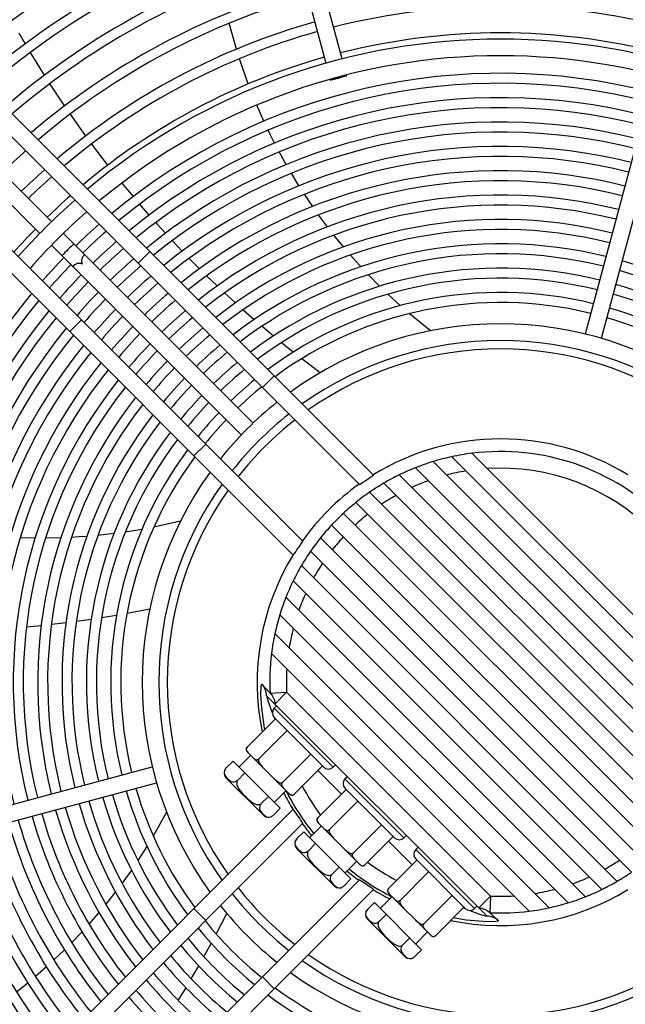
# Model space of a CAD drawing. Header units: centimetres. Extents: x -92429 to 178773, y 2337 to 428125.
# Tile 14 of 138: x 162354 to 162371, y 8918 to 8945. Entities that reach past the tile are written whole.
import ezdxf

# ---------------------------------------------------------------- set-up
doc = ezdxf.new("R2010")
doc.units = ezdxf.units.CM
doc.header["$LTSCALE"] = 50
doc.layers.add('WL_urządzenia', color=1, linetype='Continuous')

msp = doc.modelspace()

# ---------------------------------------------------------------- linework, layer by layer
at = {"layer": 'WL_urządzenia', "color": 1, "linetype": 'Continuous'}
for p, q in [((162359.009, 8958.767, 2170), (162362.896, 8944.261, 2170)), ((162363.344, 8944.381, 2170), (162359.457, 8958.887, 2170)), ((162340.187, 8956.833, 2170), (162364.216, 8932.804, 2170)), ((162363.825, 8932.539, 2170), (162339.859, 8956.505, 2170)), ((162338.286, 8954.932, 2170), (162362.252, 8930.966, 2170)), ((162361.987, 8930.576, 2170), (162337.959, 8954.604, 2170)), ((162355.264, 8939.855, 2170), (162344.645, 8950.474, 2170)), ((162344.317, 8950.146, 2170), (162354.937, 8939.527, 2170)), ((162360.283, 8945.078, 2170), (162360.206, 8945.372, 2170)), ((162354.355, 8945.102, 2170), (162354.53, 8944.799, 2170)), ((162360.407, 8944.653, 2170), (162360.283, 8945.078, 2170)), ((162354.672, 8944.558, 2170), (162355.062, 8943.925, 2170)), ((162360.581, 8944.117, 2170), (162360.49, 8944.387, 2170)), ((162360.736, 8943.686, 2170), (162360.581, 8944.117, 2170)), ((162363.016, 8943.813, 2170), (162363.023, 8943.79, 2170)), ((162363.47, 8943.91, 2170), (162363.464, 8943.933, 2170)), ((162372.037, 8943.933, 2170), (162370.106, 8936.726, 2170)), ((162372.484, 8943.813, 2170), (162370.553, 8936.606, 2170)), ((162355.212, 8943.689, 2170), (162355.217, 8943.682, 2170)), ((162355.217, 8943.682, 2170), (162355.622, 8943.07, 2170)), ((162361.17, 8942.651, 2170), (162360.973, 8943.097, 2170)), ((162355.779, 8942.841, 2170), (162356.149, 8942.318, 2170)), ((162361.347, 8942.279, 2170), (162361.289, 8942.399, 2170)), ((162356.149, 8942.318, 2170), (162356.209, 8942.237, 2170)), ((162361.468, 8942.041, 2170), (162361.347, 8942.279, 2170)), ((162356.373, 8942.013, 2170), (162356.822, 8941.423, 2170)), ((162361.792, 8941.442, 2170), (162361.598, 8941.793, 2170)), ((162362.145, 8940.854, 2170), (162361.934, 8941.199, 2170)), ((162357.219, 8940.926, 2170), (162357.53, 8940.55, 2170)), ((162362.406, 8940.454, 2170), (162362.298, 8940.616, 2170)), ((162362.527, 8940.277, 2170), (162362.406, 8940.454, 2170)), ((162357.711, 8940.338, 2170), (162357.973, 8940.036, 2170)), ((162362.938, 8939.71, 2170), (162362.692, 8940.043, 2170)), ((162358.159, 8939.827, 2170), (162358.201, 8939.779, 2170)), ((162358.201, 8939.779, 2170), (162358.428, 8939.53, 2170)), ((162355.592, 8939.527, 2170), (162360.868, 8934.251, 2170)), ((162358.619, 8939.325, 2170), (162358.896, 8939.033, 2170)), ((162363.383, 8939.152, 2170), (162363.117, 8939.48, 2170)), ((162355.264, 8939.199, 2170), (162360.541, 8933.923, 2170)), ((162357.668, 8938.697, 2170), (162357.996, 8939.024, 2170)), ((162359.092, 8938.832, 2170), (162359.307, 8938.614, 2170)), ((162363.716, 8938.766, 2170), (162363.576, 8938.925, 2170)), ((162359.307, 8938.614, 2170), (162359.376, 8938.545, 2170)), ((162363.864, 8938.602, 2170), (162363.716, 8938.766, 2170)), ((162359.577, 8938.348, 2170), (162359.87, 8938.066, 2170)), ((162364.388, 8938.058, 2170), (162364.074, 8938.378, 2170)), ((162360.076, 8937.872, 2170), (162360.377, 8937.595, 2170)), ((162364.961, 8937.518, 2170), (162364.616, 8937.836, 2170)), ((162360.59, 8937.404, 2170), (162360.899, 8937.131, 2170)), ((162365.801, 8936.816, 2170), (162365.214, 8937.295, 2170)), ((162355.767, 8936.796, 2170), (162356.095, 8937.123, 2170)), ((162361.118, 8936.944, 2170), (162361.437, 8936.676, 2170)), ((162361.663, 8936.491, 2170), (162361.708, 8936.454, 2170)), ((162361.708, 8936.454, 2170), (162361.992, 8936.227, 2170)), ((162362.226, 8936.044, 2170), (162362.738, 8935.656, 2170)), ((162361.126, 8935.239, 2170), (162361.454, 8935.566, 2170)), ((162359.225, 8933.338, 2170), (162359.553, 8933.665, 2170)), ((162366.393, 8933.315, 2170), (162374.024, 8925.683, 2170)), ((162374.12, 8926.243, 2170), (162366.953, 8933.41, 2170)), ((162373.889, 8925.163, 2170), (162365.873, 8933.179, 2170)), ((162373.518, 8924.223, 2170), (162364.933, 8932.808, 2170)), ((162365.388, 8933.009, 2170), (162373.719, 8924.678, 2170)), ((162364.506, 8932.579, 2170), (162373.289, 8923.797, 2170)), ((162373.034, 8923.396, 2170), (162364.106, 8932.324, 2170)), ((162363.73, 8932.045, 2170), (162372.754, 8923.02, 2170)), ((162363.296, 8931.663, 2170), (162363.129, 8931.495, 2170)), ((162372.45, 8922.669, 2170), (162363.378, 8931.741, 2170)), ((162358.848, 8931.523, 2170), (162358.108, 8931.356, 2170)), ((162363.051, 8931.413, 2170), (162372.122, 8922.341, 2170)), ((162356.998, 8931.174, 2170), (162356.553, 8931.124, 2170)), ((162357.778, 8931.293, 2170), (162357.314, 8931.217, 2170)), ((162354.805, 8931.049, 2170), (162354.39, 8931.059, 2170)), ((162355.518, 8931.056, 2170), (162355.096, 8931.048, 2170)), ((162356.027, 8931.081, 2170), (162355.815, 8931.068, 2170)), ((162356.248, 8931.096, 2170), (162356.027, 8931.081, 2170)), ((162371.771, 8922.037, 2170), (162362.747, 8931.061, 2170)), ((162362.467, 8930.686, 2170), (162371.395, 8921.757, 2170)), ((162370.995, 8921.502, 2170), (162362.212, 8930.285, 2170)), ((162361.983, 8929.859, 2170), (162370.568, 8921.274, 2170)), ((162370.113, 8921.073, 2170), (162361.782, 8929.404, 2170)), ((162356.712, 8928.849, 2170), (162357.071, 8928.908, 2170)), ((162357.363, 8928.96, 2170), (162357.994, 8929.081, 2170)), ((162361.612, 8928.918, 2170), (162369.628, 8920.903, 2170)), ((162355.258, 8928.653, 2170), (162355.667, 8928.701, 2170)), ((162355.953, 8928.738, 2170), (162356.366, 8928.796, 2170)), ((162356.654, 8928.84, 2170), (162356.712, 8928.849, 2170)), ((162354.567, 8928.585, 2170), (162354.974, 8928.623, 2170)), ((162369.108, 8920.767, 2170), (162361.477, 8928.398, 2170)), ((162361.381, 8927.838, 2170), (162368.548, 8920.672, 2170)), ((162361.102, 8926.983, 2170), (162361.108, 8926.99, 2170)), ((162361.108, 8926.99, 2170), (162361.34, 8926.74, 2170)), ((162361.088, 8926.712, 2170), (162361.093, 8926.92, 2170)), ((162361.093, 8926.92, 2170), (162361.102, 8926.983, 2170)), ((162361.34, 8926.74, 2170), (162361.802, 8926.762, 2170)), ((162361.474, 8926.434, 2170), (162361.802, 8926.762, 2170)), ((162361.802, 8926.762, 2170), (162367.472, 8921.093, 2170)), ((162361.109, 8926.317, 2170), (162361.088, 8926.712, 2170)), ((162361.243, 8926.666, 2170), (162361.24, 8926.663, 2170)), ((162361.24, 8926.663, 2170), (162361.248, 8926.621, 2170)), ((162367.375, 8920.534, 2170), (162361.243, 8926.666, 2170)), ((162361.248, 8926.621, 2170), (162361.293, 8926.477, 2170)), ((162361.293, 8926.477, 2170), (162361.398, 8926.197, 2170)), ((162361.186, 8925.766, 2170), (162361.109, 8926.317, 2170)), ((162361.398, 8926.197, 2170), (162361.404, 8926.183, 2170)), ((162361.458, 8926.32, 2170), (162361.523, 8926.385, 2170)), ((162363.096, 8924.681, 2170), (162361.458, 8926.32, 2170)), ((162361.491, 8926.025, 2170), (162360.704, 8925.238, 2170)), ((162361.457, 8926.059, 2170), (162361.478, 8926.012, 2170)), ((162362.834, 8924.681, 2170), (162361.458, 8926.058, 2170)), ((162361.818, 8925.697, 2170), (162361.032, 8924.911, 2170)), ((162361.194, 8925.728, 2170), (162361.186, 8925.766, 2170)), ((162360.68, 8925.195, 2170), (162360.678, 8925.184, 2170)), ((162360.678, 8925.184, 2170), (162360.678, 8925.169, 2170)), ((162360.678, 8925.169, 2170), (162360.68, 8925.155, 2170)), ((162360.683, 8925.206, 2170), (162360.68, 8925.195, 2170)), ((162360.68, 8925.155, 2170), (162360.689, 8925.132, 2170)), ((162360.687, 8925.215, 2170), (162360.683, 8925.206, 2170)), ((162360.692, 8925.224, 2170), (162360.687, 8925.215, 2170)), ((162360.689, 8925.132, 2170), (162360.702, 8925.112, 2170)), ((162360.698, 8925.231, 2170), (162360.692, 8925.224, 2170)), ((162360.704, 8925.238, 2170), (162360.698, 8925.231, 2170)), ((162360.702, 8925.112, 2170), (162360.722, 8925.089, 2170)), ((162360.704, 8925.107, 2170), (162361.884, 8923.927, 2170)), ((162360.311, 8924.845, 2170), (162360.114, 8924.648, 2170)), ((162361.622, 8923.534, 2170), (162360.311, 8924.845, 2170)), ((162360.475, 8924.681, 2170), (162360.802, 8925.009, 2170)), ((162360.883, 8924.929, 2170), (162360.905, 8924.909, 2170)), ((162360.905, 8924.909, 2170), (162360.925, 8924.896, 2170)), ((162360.925, 8924.896, 2170), (162360.948, 8924.887, 2170)), ((162360.948, 8924.887, 2170), (162360.962, 8924.885, 2170)), ((162360.962, 8924.885, 2170), (162360.977, 8924.885, 2170)), ((162360.977, 8924.885, 2170), (162360.988, 8924.886, 2170)), ((162360.988, 8924.886, 2170), (162361, 8924.89, 2170)), ((162361, 8924.89, 2170), (162361.009, 8924.894, 2170)), ((162361.009, 8924.894, 2170), (162361.018, 8924.899, 2170)), ((162361.018, 8924.884, 2170), (162361.017, 8924.873, 2170)), ((162361.017, 8924.873, 2170), (162361.017, 8924.857, 2170)), ((162361.017, 8924.857, 2170), (162361.02, 8924.842, 2170)), ((162361.018, 8924.899, 2170), (162361.025, 8924.904, 2170)), ((162361.021, 8924.895, 2170), (162361.018, 8924.884, 2170)), ((162361.02, 8924.842, 2170), (162361.028, 8924.819, 2170)), ((162361.026, 8924.903, 2170), (162361.021, 8924.895, 2170)), ((162361.025, 8924.904, 2170), (162361.032, 8924.911, 2170)), ((162361.032, 8924.911, 2170), (162361.026, 8924.903, 2170)), ((162361.028, 8924.819, 2170), (162361.038, 8924.797, 2170)), ((162362.474, 8925.042, 2170), (162361.687, 8924.255, 2170)), ((162350.858, 8922.755, 2170), (162358.065, 8924.686, 2170)), ((162360.069, 8924.573, 2170), (162360.063, 8924.542, 2170)), ((162360.063, 8924.542, 2170), (162360.064, 8924.514, 2170)), ((162360.077, 8924.594, 2170), (162360.069, 8924.573, 2170)), ((162360.088, 8924.616, 2170), (162360.077, 8924.594, 2170)), ((162360.1, 8924.632, 2170), (162360.088, 8924.616, 2170)), ((162360.114, 8924.648, 2170), (162360.1, 8924.632, 2170)), ((162361.038, 8924.797, 2170), (162361.063, 8924.758, 2170)), ((162361.063, 8924.758, 2170), (162361.092, 8924.722, 2170)), ((162361.092, 8924.722, 2170), (162361.133, 8924.678, 2170)), ((162362.802, 8924.714, 2170), (162362.015, 8923.927, 2170)), ((162363.326, 8923.927, 2170), (162362.67, 8924.583, 2170)), ((162363.096, 8924.681, 2170), (162363.162, 8924.747, 2170)), ((162360.064, 8924.514, 2170), (162360.076, 8924.469, 2170)), ((162360.076, 8924.469, 2170), (162360.098, 8924.428, 2170)), ((162360.098, 8924.428, 2170), (162360.125, 8924.392, 2170)), ((162361.163, 8923.337, 2170), (162360.114, 8924.386, 2170)), ((162360.125, 8924.392, 2170), (162360.154, 8924.361, 2170)), ((162360.154, 8924.361, 2170), (162360.186, 8924.332, 2170)), ((162360.186, 8924.332, 2170), (162360.222, 8924.304, 2170)), ((162360.222, 8924.304, 2170), (162360.262, 8924.283, 2170)), ((162360.262, 8924.283, 2170), (162360.308, 8924.271, 2170)), ((162360.308, 8924.271, 2170), (162360.335, 8924.27, 2170)), ((162360.335, 8924.27, 2170), (162360.366, 8924.276, 2170)), ((162360.366, 8924.276, 2170), (162360.387, 8924.283, 2170)), ((162360.387, 8924.283, 2170), (162360.409, 8924.295, 2170)), ((162360.409, 8924.295, 2170), (162360.426, 8924.306, 2170)), ((162360.413, 8924.258, 2170), (162360.412, 8924.23, 2170)), ((162360.419, 8924.285, 2170), (162360.413, 8924.258, 2170)), ((162360.428, 8924.304, 2170), (162360.419, 8924.285, 2170)), ((162360.426, 8924.306, 2170), (162360.442, 8924.321, 2170)), ((162360.442, 8924.321, 2170), (162360.428, 8924.304, 2170)), ((162360.638, 8924.517, 2170), (162360.442, 8924.321, 2170)), ((162361.454, 8924.357, 2170), (162361.499, 8924.315, 2170)), ((162361.499, 8924.315, 2170), (162361.535, 8924.286, 2170)), ((162361.535, 8924.286, 2170), (162361.573, 8924.262, 2170)), ((162361.573, 8924.262, 2170), (162361.595, 8924.251, 2170)), ((162361.595, 8924.251, 2170), (162361.619, 8924.243, 2170)), ((162361.68, 8924.249, 2170), (162361.687, 8924.255, 2170)), ((162361.687, 8924.255, 2170), (162361.681, 8924.248, 2170)), ((162363.424, 8924.353, 2170), (162363.49, 8924.419, 2170)), ((162365.063, 8922.715, 2170), (162363.424, 8924.353, 2170)), ((162350.978, 8922.307, 2170), (162358.185, 8924.238, 2170)), ((162360.412, 8924.23, 2170), (162360.419, 8924.186, 2170)), ((162360.419, 8924.186, 2170), (162360.434, 8924.144, 2170)), ((162360.434, 8924.144, 2170), (162360.475, 8924.07, 2170)), ((162360.475, 8924.07, 2170), (162360.527, 8923.998, 2170)), ((162360.527, 8923.998, 2170), (162360.586, 8923.931, 2170)), ((162361.458, 8923.698, 2170), (162361.786, 8924.026, 2170)), ((162361.619, 8924.243, 2170), (162361.634, 8924.241, 2170)), ((162361.634, 8924.241, 2170), (162361.65, 8924.24, 2170)), ((162361.65, 8924.24, 2170), (162361.661, 8924.241, 2170)), ((162361.661, 8924.241, 2170), (162361.672, 8924.245, 2170)), ((162361.663, 8924.212, 2170), (162361.661, 8924.201, 2170)), ((162361.661, 8924.201, 2170), (162361.661, 8924.185, 2170)), ((162361.661, 8924.185, 2170), (162361.664, 8924.171, 2170)), ((162361.666, 8924.223, 2170), (162361.663, 8924.212, 2170)), ((162361.664, 8924.171, 2170), (162361.672, 8924.149, 2170)), ((162361.67, 8924.232, 2170), (162361.666, 8924.223, 2170)), ((162361.676, 8924.241, 2170), (162361.67, 8924.232, 2170)), ((162361.672, 8924.245, 2170), (162361.68, 8924.249, 2170)), ((162361.672, 8924.149, 2170), (162361.685, 8924.129, 2170)), ((162361.681, 8924.248, 2170), (162361.676, 8924.241, 2170)), ((162361.685, 8924.129, 2170), (162361.705, 8924.106, 2170)), ((162363.457, 8924.058, 2170), (162362.67, 8923.272, 2170)), ((162364.801, 8922.715, 2170), (162363.424, 8924.091, 2170)), ((162360.586, 8923.931, 2170), (162360.646, 8923.869, 2170)), ((162360.646, 8923.869, 2170), (162360.708, 8923.81, 2170)), ((162360.708, 8923.81, 2170), (162360.775, 8923.751, 2170)), ((162360.775, 8923.751, 2170), (162360.846, 8923.698, 2170)), ((162361.294, 8923.862, 2170), (162361.097, 8923.665, 2170)), ((162361.866, 8923.945, 2170), (162361.889, 8923.925, 2170)), ((162361.884, 8923.927, 2170), (162361.884, 8923.927, 2170)), ((162361.889, 8923.925, 2170), (162361.909, 8923.912, 2170)), ((162361.909, 8923.912, 2170), (162361.931, 8923.904, 2170)), ((162361.931, 8923.904, 2170), (162361.945, 8923.901, 2170)), ((162361.945, 8923.901, 2170), (162361.961, 8923.901, 2170)), ((162361.961, 8923.901, 2170), (162361.971, 8923.903, 2170)), ((162361.971, 8923.903, 2170), (162361.983, 8923.907, 2170)), ((162361.983, 8923.907, 2170), (162361.992, 8923.911, 2170)), ((162361.992, 8923.911, 2170), (162362.001, 8923.916, 2170)), ((162362.001, 8923.916, 2170), (162362.008, 8923.921, 2170)), ((162362.008, 8923.921, 2170), (162362.015, 8923.927, 2170)), ((162363.785, 8923.731, 2170), (162362.998, 8922.944, 2170)), ((162337.959, 8899.478, 2170), (162361.987, 8923.506, 2170)), ((162360.846, 8923.698, 2170), (162360.921, 8923.657, 2170)), ((162360.921, 8923.657, 2170), (162360.963, 8923.643, 2170)), ((162360.963, 8923.643, 2170), (162361.007, 8923.635, 2170)), ((162361.007, 8923.635, 2170), (162361.034, 8923.636, 2170)), ((162361.034, 8923.636, 2170), (162361.061, 8923.642, 2170)), ((162361.052, 8923.59, 2170), (162361.047, 8923.559, 2170)), ((162361.047, 8923.559, 2170), (162361.047, 8923.531, 2170)), ((162361.047, 8923.531, 2170), (162361.059, 8923.485, 2170)), ((162361.06, 8923.611, 2170), (162361.052, 8923.59, 2170)), ((162361.059, 8923.485, 2170), (162361.081, 8923.445, 2170)), ((162361.071, 8923.632, 2170), (162361.06, 8923.611, 2170)), ((162361.061, 8923.642, 2170), (162361.08, 8923.652, 2170)), ((162361.083, 8923.649, 2170), (162361.071, 8923.632, 2170)), ((162361.08, 8923.652, 2170), (162361.097, 8923.665, 2170)), ((162361.081, 8923.445, 2170), (162361.108, 8923.409, 2170)), ((162361.097, 8923.665, 2170), (162361.083, 8923.649, 2170)), ((162361.622, 8923.534, 2170), (162361.425, 8923.337, 2170)), ((162358.463, 8923.424, 2170), (162358.092, 8922.763, 2170)), ((162361.108, 8923.409, 2170), (162361.137, 8923.378, 2170)), ((162361.137, 8923.378, 2170), (162361.169, 8923.348, 2170)), ((162361.169, 8923.348, 2170), (162361.205, 8923.321, 2170)), ((162361.205, 8923.321, 2170), (162361.245, 8923.299, 2170)), ((162361.245, 8923.299, 2170), (162361.291, 8923.287, 2170)), ((162361.291, 8923.287, 2170), (162361.319, 8923.287, 2170)), ((162361.319, 8923.287, 2170), (162361.349, 8923.292, 2170)), ((162361.349, 8923.292, 2170), (162361.37, 8923.3, 2170)), ((162361.37, 8923.3, 2170), (162361.392, 8923.311, 2170)), ((162361.392, 8923.311, 2170), (162361.409, 8923.323, 2170)), ((162361.409, 8923.323, 2170), (162361.425, 8923.337, 2170)), ((162362.646, 8923.228, 2170), (162362.644, 8923.217, 2170)), ((162362.644, 8923.217, 2170), (162362.644, 8923.202, 2170)), ((162362.644, 8923.202, 2170), (162362.647, 8923.188, 2170)), ((162362.65, 8923.24, 2170), (162362.646, 8923.228, 2170)), ((162362.647, 8923.188, 2170), (162362.656, 8923.165, 2170)), ((162362.654, 8923.249, 2170), (162362.65, 8923.24, 2170)), ((162362.659, 8923.258, 2170), (162362.654, 8923.249, 2170)), ((162362.656, 8923.165, 2170), (162362.668, 8923.145, 2170)), ((162362.664, 8923.265, 2170), (162362.659, 8923.258, 2170)), ((162362.67, 8923.272, 2170), (162362.664, 8923.265, 2170)), ((162362.252, 8923.116, 2170), (162338.286, 8899.15, 2170)), ((162362.441, 8922.715, 2170), (162362.769, 8923.042, 2170)), ((162362.668, 8923.145, 2170), (162362.688, 8923.123, 2170)), ((162362.67, 8923.141, 2170), (162363.85, 8921.961, 2170)), ((162362.849, 8922.962, 2170), (162362.872, 8922.942, 2170)), ((162362.872, 8922.942, 2170), (162362.892, 8922.929, 2170)), ((162362.892, 8922.929, 2170), (162362.914, 8922.921, 2170)), ((162362.914, 8922.921, 2170), (162362.928, 8922.918, 2170)), ((162362.928, 8922.918, 2170), (162362.944, 8922.918, 2170)), ((162362.944, 8922.918, 2170), (162362.955, 8922.92, 2170)), ((162362.955, 8922.92, 2170), (162362.966, 8922.923, 2170)), ((162362.966, 8922.923, 2170), (162362.975, 8922.927, 2170)), ((162362.975, 8922.927, 2170), (162362.984, 8922.933, 2170)), ((162362.984, 8922.918, 2170), (162362.983, 8922.907, 2170)), ((162362.983, 8922.907, 2170), (162362.984, 8922.891, 2170)), ((162362.984, 8922.933, 2170), (162362.991, 8922.938, 2170)), ((162362.988, 8922.929, 2170), (162362.984, 8922.918, 2170)), ((162362.984, 8922.891, 2170), (162362.986, 8922.876, 2170)), ((162362.992, 8922.937, 2170), (162362.988, 8922.929, 2170)), ((162362.991, 8922.938, 2170), (162362.998, 8922.944, 2170)), ((162362.998, 8922.944, 2170), (162362.992, 8922.937, 2170)), ((162364.44, 8923.075, 2170), (162363.654, 8922.289, 2170)), ((162362.043, 8922.627, 2170), (162362.035, 8922.606, 2170)), ((162362.054, 8922.649, 2170), (162362.043, 8922.627, 2170)), ((162362.066, 8922.666, 2170), (162362.054, 8922.649, 2170)), ((162362.08, 8922.682, 2170), (162362.066, 8922.666, 2170)), ((162362.277, 8922.879, 2170), (162362.08, 8922.682, 2170)), ((162363.588, 8921.568, 2170), (162362.277, 8922.879, 2170)), ((162362.986, 8922.876, 2170), (162362.994, 8922.852, 2170)), ((162362.994, 8922.852, 2170), (162363.005, 8922.83, 2170)), ((162363.005, 8922.83, 2170), (162363.029, 8922.792, 2170)), ((162363.029, 8922.792, 2170), (162363.058, 8922.756, 2170)), ((162363.058, 8922.756, 2170), (162363.1, 8922.711, 2170)), ((162364.768, 8922.747, 2170), (162363.981, 8921.961, 2170)), ((162365.292, 8921.961, 2170), (162364.637, 8922.616, 2170)), ((162365.063, 8922.715, 2170), (162365.128, 8922.78, 2170)), ((162357.917, 8922.475, 2170), (162357.663, 8922.08, 2170)), ((162362.035, 8922.606, 2170), (162362.03, 8922.575, 2170)), ((162362.03, 8922.575, 2170), (162362.03, 8922.548, 2170)), ((162362.03, 8922.548, 2170), (162362.042, 8922.502, 2170)), ((162362.042, 8922.502, 2170), (162362.064, 8922.462, 2170)), ((162362.064, 8922.462, 2170), (162362.091, 8922.426, 2170)), ((162363.129, 8921.371, 2170), (162362.08, 8922.42, 2170)), ((162362.091, 8922.426, 2170), (162362.121, 8922.394, 2170)), ((162362.121, 8922.394, 2170), (162362.152, 8922.365, 2170)), ((162362.152, 8922.365, 2170), (162362.188, 8922.338, 2170)), ((162362.188, 8922.338, 2170), (162362.228, 8922.316, 2170)), ((162362.375, 8922.328, 2170), (162362.392, 8922.34, 2170)), ((162362.395, 8922.337, 2170), (162362.386, 8922.318, 2170)), ((162362.392, 8922.34, 2170), (162362.408, 8922.354, 2170)), ((162362.408, 8922.354, 2170), (162362.395, 8922.337, 2170)), ((162362.605, 8922.551, 2170), (162362.408, 8922.354, 2170)), ((162363.421, 8922.39, 2170), (162363.465, 8922.349, 2170)), ((162363.465, 8922.349, 2170), (162363.501, 8922.32, 2170)), ((162365.391, 8922.387, 2170), (162365.456, 8922.452, 2170)), ((162367.029, 8920.748, 2170), (162365.391, 8922.387, 2170)), ((162362.228, 8922.316, 2170), (162362.274, 8922.304, 2170)), ((162362.274, 8922.304, 2170), (162362.302, 8922.304, 2170)), ((162362.302, 8922.304, 2170), (162362.333, 8922.309, 2170)), ((162362.333, 8922.309, 2170), (162362.354, 8922.317, 2170)), ((162362.354, 8922.317, 2170), (162362.375, 8922.328, 2170)), ((162362.379, 8922.291, 2170), (162362.378, 8922.263, 2170)), ((162362.378, 8922.263, 2170), (162362.386, 8922.22, 2170)), ((162362.386, 8922.318, 2170), (162362.379, 8922.291, 2170)), ((162362.386, 8922.22, 2170), (162362.4, 8922.178, 2170)), ((162362.4, 8922.178, 2170), (162362.441, 8922.103, 2170)), ((162362.441, 8922.103, 2170), (162362.494, 8922.032, 2170)), ((162363.424, 8921.731, 2170), (162363.752, 8922.059, 2170)), ((162363.501, 8922.32, 2170), (162363.54, 8922.295, 2170)), ((162363.54, 8922.295, 2170), (162363.562, 8922.285, 2170)), ((162363.562, 8922.285, 2170), (162363.585, 8922.277, 2170)), ((162363.585, 8922.277, 2170), (162363.6, 8922.274, 2170)), ((162363.6, 8922.274, 2170), (162363.616, 8922.273, 2170)), ((162363.616, 8922.273, 2170), (162363.627, 8922.275, 2170)), ((162363.627, 8922.275, 2170), (162363.638, 8922.278, 2170)), ((162363.629, 8922.245, 2170), (162363.628, 8922.234, 2170)), ((162363.628, 8922.234, 2170), (162363.628, 8922.219, 2170)), ((162363.628, 8922.219, 2170), (162363.63, 8922.205, 2170)), ((162363.633, 8922.257, 2170), (162363.629, 8922.245, 2170)), ((162363.63, 8922.205, 2170), (162363.639, 8922.182, 2170)), ((162363.637, 8922.266, 2170), (162363.633, 8922.257, 2170)), ((162363.642, 8922.275, 2170), (162363.637, 8922.266, 2170)), ((162363.638, 8922.278, 2170), (162363.646, 8922.283, 2170)), ((162363.639, 8922.182, 2170), (162363.652, 8922.162, 2170)), ((162363.647, 8922.282, 2170), (162363.642, 8922.275, 2170)), ((162363.646, 8922.283, 2170), (162363.654, 8922.289, 2170)), ((162363.654, 8922.289, 2170), (162363.647, 8922.282, 2170)), ((162363.652, 8922.162, 2170), (162363.672, 8922.139, 2170)), ((162365.423, 8922.092, 2170), (162364.637, 8921.305, 2170)), ((162366.767, 8920.748, 2170), (162365.391, 8922.125, 2170)), ((162357.484, 8921.816, 2170), (162357.224, 8921.451, 2170)), ((162362.494, 8922.032, 2170), (162362.553, 8921.965, 2170)), ((162362.553, 8921.965, 2170), (162362.612, 8921.903, 2170)), ((162362.612, 8921.903, 2170), (162362.674, 8921.843, 2170)), ((162362.674, 8921.843, 2170), (162362.742, 8921.784, 2170)), ((162363.26, 8921.895, 2170), (162363.064, 8921.699, 2170)), ((162363.832, 8921.979, 2170), (162363.855, 8921.959, 2170)), ((162363.85, 8921.961, 2170), (162363.85, 8921.961, 2170)), ((162363.855, 8921.959, 2170), (162363.875, 8921.946, 2170)), ((162363.875, 8921.946, 2170), (162363.898, 8921.937, 2170)), ((162363.898, 8921.937, 2170), (162363.912, 8921.935, 2170)), ((162363.912, 8921.935, 2170), (162363.927, 8921.935, 2170)), ((162363.927, 8921.935, 2170), (162363.938, 8921.937, 2170)), ((162363.938, 8921.937, 2170), (162363.949, 8921.94, 2170)), ((162363.949, 8921.94, 2170), (162363.958, 8921.944, 2170)), ((162363.958, 8921.944, 2170), (162363.967, 8921.949, 2170)), ((162363.967, 8921.949, 2170), (162363.975, 8921.955, 2170)), ((162363.975, 8921.955, 2170), (162363.981, 8921.961, 2170)), ((162339.859, 8897.577, 2170), (162363.825, 8921.543, 2170)), ((162362.742, 8921.784, 2170), (162362.813, 8921.732, 2170)), ((162362.813, 8921.732, 2170), (162362.887, 8921.691, 2170)), ((162362.887, 8921.691, 2170), (162362.929, 8921.676, 2170)), ((162362.929, 8921.676, 2170), (162362.973, 8921.669, 2170)), ((162362.973, 8921.669, 2170), (162363.001, 8921.67, 2170)), ((162363.001, 8921.67, 2170), (162363.028, 8921.676, 2170)), ((162363.019, 8921.623, 2170), (162363.013, 8921.592, 2170)), ((162363.013, 8921.592, 2170), (162363.014, 8921.564, 2170)), ((162363.014, 8921.564, 2170), (162363.026, 8921.519, 2170)), ((162363.026, 8921.644, 2170), (162363.019, 8921.623, 2170)), ((162363.038, 8921.666, 2170), (162363.026, 8921.644, 2170)), ((162363.026, 8921.519, 2170), (162363.047, 8921.478, 2170)), ((162363.028, 8921.676, 2170), (162363.047, 8921.685, 2170)), ((162363.05, 8921.683, 2170), (162363.038, 8921.666, 2170)), ((162363.047, 8921.685, 2170), (162363.064, 8921.699, 2170)), ((162363.064, 8921.699, 2170), (162363.05, 8921.683, 2170)), ((162363.588, 8921.568, 2170), (162363.391, 8921.371, 2170)), ((162365.751, 8921.764, 2170), (162364.965, 8920.978, 2170)), ((162364.216, 8921.277, 2170), (162340.187, 8897.249, 2170)), ((162363.047, 8921.478, 2170), (162363.075, 8921.443, 2170)), ((162363.075, 8921.443, 2170), (162363.104, 8921.411, 2170)), ((162363.104, 8921.411, 2170), (162363.135, 8921.382, 2170)), ((162363.135, 8921.382, 2170), (162363.171, 8921.355, 2170)), ((162363.171, 8921.355, 2170), (162363.212, 8921.333, 2170)), ((162363.212, 8921.333, 2170), (162363.257, 8921.321, 2170)), ((162363.257, 8921.321, 2170), (162363.285, 8921.32, 2170)), ((162363.285, 8921.32, 2170), (162363.316, 8921.326, 2170)), ((162363.316, 8921.326, 2170), (162363.337, 8921.333, 2170)), ((162363.337, 8921.333, 2170), (162363.359, 8921.345, 2170)), ((162363.359, 8921.345, 2170), (162363.376, 8921.357, 2170)), ((162363.376, 8921.357, 2170), (162363.391, 8921.371, 2170)), ((162364.613, 8921.262, 2170), (162364.611, 8921.251, 2170)), ((162364.611, 8921.251, 2170), (162364.611, 8921.236, 2170)), ((162364.616, 8921.273, 2170), (162364.613, 8921.262, 2170)), ((162364.62, 8921.282, 2170), (162364.616, 8921.273, 2170)), ((162364.625, 8921.291, 2170), (162364.62, 8921.282, 2170)), ((162364.631, 8921.299, 2170), (162364.625, 8921.291, 2170)), ((162364.637, 8921.305, 2170), (162364.631, 8921.299, 2170)), ((162356.904, 8921.032, 2170), (162356.771, 8920.866, 2170)), ((162357.04, 8921.206, 2170), (162356.904, 8921.032, 2170)), ((162364.407, 8920.748, 2170), (162364.735, 8921.076, 2170)), ((162364.611, 8921.236, 2170), (162364.613, 8921.222, 2170)), ((162364.613, 8921.222, 2170), (162364.622, 8921.199, 2170)), ((162364.622, 8921.199, 2170), (162364.635, 8921.179, 2170)), ((162364.635, 8921.179, 2170), (162364.655, 8921.156, 2170)), ((162365.817, 8919.995, 2170), (162364.637, 8921.174, 2170)), ((162364.815, 8920.996, 2170), (162364.838, 8920.976, 2170)), ((162364.838, 8920.976, 2170), (162364.858, 8920.963, 2170)), ((162364.942, 8920.961, 2170), (162364.951, 8920.966, 2170)), ((162364.951, 8920.966, 2170), (162364.958, 8920.971, 2170)), ((162364.959, 8920.97, 2170), (162364.954, 8920.962, 2170)), ((162364.958, 8920.971, 2170), (162364.965, 8920.978, 2170)), ((162364.965, 8920.978, 2170), (162364.959, 8920.97, 2170)), ((162366.407, 8921.109, 2170), (162365.62, 8920.322, 2170)), ((162367.472, 8921.093, 2170), (162367.144, 8920.765, 2170)), ((162367.472, 8921.093, 2170), (162367.45, 8920.63, 2170)), ((162359.553, 8920.416, 2170), (162359.225, 8920.744, 2170)), ((162364.033, 8920.7, 2170), (162364.021, 8920.683, 2170)), ((162364.047, 8920.715, 2170), (162364.033, 8920.7, 2170)), ((162364.244, 8920.912, 2170), (162364.047, 8920.715, 2170)), ((162365.555, 8919.601, 2170), (162364.244, 8920.912, 2170)), ((162364.858, 8920.963, 2170), (162364.881, 8920.954, 2170)), ((162364.881, 8920.954, 2170), (162364.895, 8920.952, 2170)), ((162364.895, 8920.952, 2170), (162364.91, 8920.952, 2170)), ((162364.91, 8920.952, 2170), (162364.921, 8920.953, 2170)), ((162364.921, 8920.953, 2170), (162364.933, 8920.957, 2170)), ((162364.933, 8920.957, 2170), (162364.942, 8920.961, 2170)), ((162364.951, 8920.951, 2170), (162364.949, 8920.94, 2170)), ((162364.949, 8920.94, 2170), (162364.95, 8920.924, 2170)), ((162364.95, 8920.924, 2170), (162364.953, 8920.909, 2170)), ((162364.954, 8920.962, 2170), (162364.951, 8920.951, 2170)), ((162364.953, 8920.909, 2170), (162364.961, 8920.886, 2170)), ((162364.961, 8920.886, 2170), (162364.971, 8920.864, 2170)), ((162364.971, 8920.864, 2170), (162364.996, 8920.825, 2170)), ((162364.996, 8920.825, 2170), (162365.025, 8920.789, 2170)), ((162365.025, 8920.789, 2170), (162365.066, 8920.745, 2170)), ((162366.734, 8920.781, 2170), (162365.948, 8919.994, 2170)), ((162366.721, 8920.768, 2170), (162366.741, 8920.759, 2170)), ((162366.741, 8920.759, 2170), (162366.768, 8920.747, 2170)), ((162366.894, 8920.694, 2170), (162367.166, 8920.59, 2170)), ((162367.029, 8920.748, 2170), (162367.095, 8920.814, 2170)), ((162356.582, 8920.637, 2170), (162356.305, 8920.318, 2170)), ((162359.843, 8920.037, 2170), (162360.136, 8920.609, 2170)), ((162364.002, 8920.64, 2170), (162363.996, 8920.609, 2170)), ((162363.996, 8920.609, 2170), (162363.997, 8920.581, 2170)), ((162363.997, 8920.581, 2170), (162364.009, 8920.536, 2170)), ((162364.009, 8920.661, 2170), (162364.002, 8920.64, 2170)), ((162364.021, 8920.683, 2170), (162364.009, 8920.661, 2170)), ((162364.009, 8920.536, 2170), (162364.031, 8920.495, 2170)), ((162364.031, 8920.495, 2170), (162364.058, 8920.459, 2170)), ((162365.096, 8919.404, 2170), (162364.047, 8920.453, 2170)), ((162364.058, 8920.459, 2170), (162364.087, 8920.428, 2170)), ((162364.087, 8920.428, 2170), (162364.119, 8920.399, 2170)), ((162364.571, 8920.584, 2170), (162364.375, 8920.388, 2170)), ((162365.387, 8920.424, 2170), (162365.432, 8920.382, 2170)), ((162366.798, 8920.425, 2170), (162366.437, 8920.484, 2170)), ((162367.392, 8920.379, 2170), (162366.798, 8920.425, 2170)), ((162367.166, 8920.59, 2170), (162367.326, 8920.54, 2170)), ((162367.326, 8920.54, 2170), (162367.375, 8920.534, 2170)), ((162367.45, 8920.63, 2170), (162367.675, 8920.421, 2170)), ((162367.675, 8920.421, 2170), (162367.699, 8920.398, 2170)), ((162364.119, 8920.399, 2170), (162364.154, 8920.371, 2170)), ((162364.154, 8920.371, 2170), (162364.195, 8920.35, 2170)), ((162364.195, 8920.35, 2170), (162364.24, 8920.338, 2170)), ((162364.24, 8920.338, 2170), (162364.268, 8920.337, 2170)), ((162364.268, 8920.337, 2170), (162364.299, 8920.343, 2170)), ((162364.299, 8920.343, 2170), (162364.32, 8920.35, 2170)), ((162364.32, 8920.35, 2170), (162364.342, 8920.362, 2170)), ((162364.342, 8920.362, 2170), (162364.359, 8920.374, 2170)), ((162364.346, 8920.325, 2170), (162364.345, 8920.297, 2170)), ((162364.345, 8920.297, 2170), (162364.352, 8920.253, 2170)), ((162364.352, 8920.352, 2170), (162364.346, 8920.325, 2170)), ((162364.361, 8920.371, 2170), (162364.352, 8920.352, 2170)), ((162364.352, 8920.253, 2170), (162364.367, 8920.211, 2170)), ((162364.359, 8920.374, 2170), (162364.375, 8920.388, 2170)), ((162364.375, 8920.388, 2170), (162364.361, 8920.371, 2170)), ((162364.367, 8920.211, 2170), (162364.408, 8920.137, 2170)), ((162365.432, 8920.382, 2170), (162365.468, 8920.353, 2170)), ((162365.468, 8920.353, 2170), (162365.506, 8920.329, 2170)), ((162365.506, 8920.329, 2170), (162365.528, 8920.318, 2170)), ((162365.528, 8920.318, 2170), (162365.552, 8920.31, 2170)), ((162365.552, 8920.31, 2170), (162365.567, 8920.308, 2170)), ((162365.567, 8920.308, 2170), (162365.583, 8920.307, 2170)), ((162365.583, 8920.307, 2170), (162365.594, 8920.308, 2170)), ((162365.594, 8920.308, 2170), (162365.605, 8920.312, 2170)), ((162365.596, 8920.279, 2170), (162365.594, 8920.268, 2170)), ((162365.594, 8920.268, 2170), (162365.594, 8920.252, 2170)), ((162365.594, 8920.252, 2170), (162365.597, 8920.238, 2170)), ((162365.599, 8920.29, 2170), (162365.596, 8920.279, 2170)), ((162365.597, 8920.238, 2170), (162365.605, 8920.216, 2170)), ((162365.603, 8920.299, 2170), (162365.599, 8920.29, 2170)), ((162365.609, 8920.308, 2170), (162365.603, 8920.299, 2170)), ((162365.605, 8920.312, 2170), (162365.613, 8920.316, 2170)), ((162365.605, 8920.216, 2170), (162365.618, 8920.196, 2170)), ((162365.614, 8920.315, 2170), (162365.609, 8920.308, 2170)), ((162365.613, 8920.316, 2170), (162365.62, 8920.322, 2170)), ((162365.62, 8920.322, 2170), (162365.614, 8920.315, 2170)), ((162365.618, 8920.196, 2170), (162365.638, 8920.173, 2170)), ((162367.623, 8920.383, 2170), (162367.392, 8920.379, 2170)), ((162367.699, 8920.398, 2170), (162367.623, 8920.383, 2170)), ((162356.11, 8920.102, 2170), (162355.824, 8919.801, 2170)), ((162364.408, 8920.137, 2170), (162364.46, 8920.066, 2170)), ((162364.46, 8920.066, 2170), (162364.519, 8919.998, 2170)), ((162364.519, 8919.998, 2170), (162364.579, 8919.936, 2170)), ((162364.579, 8919.936, 2170), (162364.641, 8919.877, 2170)), ((162364.641, 8919.877, 2170), (162364.708, 8919.818, 2170)), ((162365.227, 8919.929, 2170), (162365.03, 8919.732, 2170)), ((162365.391, 8919.765, 2170), (162365.718, 8920.093, 2170)), ((162365.799, 8920.012, 2170), (162365.821, 8919.992, 2170)), ((162365.821, 8919.992, 2170), (162365.841, 8919.98, 2170)), ((162365.841, 8919.98, 2170), (162365.864, 8919.971, 2170)), ((162365.864, 8919.971, 2170), (162365.878, 8919.968, 2170)), ((162365.878, 8919.968, 2170), (162365.893, 8919.968, 2170)), ((162365.893, 8919.968, 2170), (162365.904, 8919.97, 2170)), ((162365.904, 8919.97, 2170), (162365.916, 8919.974, 2170)), ((162365.916, 8919.974, 2170), (162365.925, 8919.978, 2170)), ((162365.925, 8919.978, 2170), (162365.934, 8919.983, 2170)), ((162365.934, 8919.983, 2170), (162365.941, 8919.988, 2170)), ((162365.941, 8919.988, 2170), (162365.948, 8919.994, 2170)), ((162355.623, 8919.598, 2170), (162355.469, 8919.448, 2170)), ((162359.53, 8919.456, 2170), (162359.704, 8919.775, 2170)), ((162364.708, 8919.818, 2170), (162364.779, 8919.765, 2170)), ((162364.779, 8919.765, 2170), (162364.854, 8919.724, 2170)), ((162364.854, 8919.724, 2170), (162364.896, 8919.71, 2170)), ((162364.896, 8919.71, 2170), (162364.939, 8919.702, 2170)), ((162364.939, 8919.702, 2170), (162364.967, 8919.703, 2170)), ((162364.967, 8919.703, 2170), (162364.994, 8919.71, 2170)), ((162364.985, 8919.657, 2170), (162364.98, 8919.626, 2170)), ((162364.98, 8919.626, 2170), (162364.98, 8919.598, 2170)), ((162364.98, 8919.598, 2170), (162364.992, 8919.552, 2170)), ((162364.993, 8919.678, 2170), (162364.985, 8919.657, 2170)), ((162365.004, 8919.699, 2170), (162364.993, 8919.678, 2170)), ((162364.994, 8919.71, 2170), (162365.013, 8919.719, 2170)), ((162365.016, 8919.716, 2170), (162365.004, 8919.699, 2170)), ((162365.013, 8919.719, 2170), (162365.03, 8919.732, 2170)), ((162365.03, 8919.732, 2170), (162365.016, 8919.716, 2170)), ((162365.555, 8919.601, 2170), (162365.358, 8919.404, 2170)), ((162355.469, 8919.448, 2170), (162355.329, 8919.314, 2170)), ((162359.501, 8919.405, 2170), (162359.53, 8919.456, 2170)), ((162364.992, 8919.552, 2170), (162365.014, 8919.512, 2170)), ((162365.014, 8919.512, 2170), (162365.041, 8919.476, 2170)), ((162365.041, 8919.476, 2170), (162365.07, 8919.445, 2170)), ((162365.07, 8919.445, 2170), (162365.102, 8919.415, 2170)), ((162365.102, 8919.415, 2170), (162365.138, 8919.388, 2170)), ((162365.138, 8919.388, 2170), (162365.178, 8919.366, 2170)), ((162365.178, 8919.366, 2170), (162365.224, 8919.354, 2170)), ((162365.224, 8919.354, 2170), (162365.251, 8919.354, 2170)), ((162365.251, 8919.354, 2170), (162365.282, 8919.359, 2170)), ((162365.282, 8919.359, 2170), (162365.303, 8919.367, 2170)), ((162365.303, 8919.367, 2170), (162365.325, 8919.378, 2170)), ((162365.325, 8919.378, 2170), (162365.342, 8919.39, 2170)), ((162365.342, 8919.39, 2170), (162365.358, 8919.404, 2170)), ((162355.121, 8919.122, 2170), (162354.817, 8918.854, 2170)), ((162359.15, 8918.79, 2170), (162359.358, 8919.15, 2170)), ((162361.454, 8918.515, 2170), (162361.126, 8918.843, 2170)), ((162354.603, 8918.673, 2170), (162354.29, 8918.42, 2170)), ((162358.789, 8918.189, 2170), (162359.003, 8918.541, 2170))]:
    msp.add_line(p, q, dxfattribs=at)
for points in [[(162363.47, 8943.91, -0.037253), (162363.244, 8943.859, -0.037253), (162363.023, 8943.79)], [(162363.023, 8943.79, -0.037253), (162363.249, 8943.842)], [(162363.249, 8943.842, -0.037253), (162363.47, 8943.91)], [(162355.882, 8939.237, -0.037253), (162355.712, 8939.079, -0.037253), (162355.555, 8938.909)], [(162356.187, 8938.932, 0.374287), (162356.119, 8938.672, 0.374287), (162355.86, 8938.604)], [(162363.825, 8932.539, 0.016414), (162364.216, 8932.804)], [(162361.987, 8930.576, 0.016414), (162362.252, 8930.966)], [(162361.243, 8926.666, 0.197558), (162361.108, 8926.99)], [(162361.34, 8926.74, -0.187455), (162361.474, 8926.434)], [(162362.252, 8923.116, 0.016414), (162361.987, 8923.506)], [(162364.216, 8921.277, 0.016414), (162363.825, 8921.543)], [(162367.144, 8920.765, -0.187455), (162367.45, 8920.63)], [(162367.699, 8920.398, 0.197558), (162367.375, 8920.534)]]:
    msp.add_lwpolyline(points, format="xyb", dxfattribs=at)
msp.add_circle((162367.75, 8927.041, 2170), 47.277, dxfattribs=at)
for centre, radius, start, end in [((162367.75, 8927.041, 2170), 47.277, 229.4416, 220.5584), ((162367.75, 8927.041, 2170), 42.566, 227.9961, 222.0039), ((162367.75, 8927.041, 2170), 42.222, 228.0205, 221.9795), ((162367.75, 8927.041, 2170), 42.012, 228.0356, 221.9644), ((162367.75, 8927.041, 2170), 24.177, 105.5492, 131.2627), ((162367.75, 8927.041, 2170), 23.899, 105.5556, 131.2191), ((162367.75, 8927.041, 2170), 23.158, 105.5734, 131.098), ((162367.75, 8927.041, 2170), 22.88, 105.5804, 131.0505), ((162367.75, 8927.041, 2170), 22.139, 105.5998, 130.9181), ((162367.75, 8927.041, 2170), 21.861, 105.6074, 130.8661), ((162367.75, 8927.041, 2170), 21.12, 105.6287, 130.7208), ((162367.75, 8927.041, 2170), 20.842, 105.6371, 130.6636), ((162367.75, 8927.041, 2170), 20.101, 105.6606, 130.5034), ((162367.75, 8927.041, 2170), 19.823, 105.6699, 130.4402), ((162367.75, 8927.041, 2170), 18.804, 75.7062, 104.2938), ((162367.75, 8927.041, 2170), 19.082, 105.6959, 130.2628), ((162367.75, 8927.041, 2170), 18.804, 105.7062, 130.1926), ((162367.75, 8927.041, 2170), 18.063, 75.7351, 104.2649), ((162367.75, 8927.041, 2170), 17.891, 50.0533, 129.9467), ((162367.75, 8927.041, 2170), 18.063, 105.7351, 129.9949), ((162367.75, 8927.041, 2170), 17.428, 50.1881, 129.8119), ((162367.75, 8927.041, 2170), 16.94, 75.7839, 129.6621), ((162367.75, 8927.041, 2170), 16.662, 75.797, 129.5728), ((162367.75, 8927.041, 2170), 16.262, 75.8165, 129.439), ((162367.75, 8927.041, 2170), 15.984, 75.8307, 129.342), ((162367.75, 8927.041, 2170), 15.585, 75.852, 129.1964), ((162367.75, 8927.041, 2170), 15.307, 75.8675, 129.0906), ((162367.75, 8927.041, 2170), 19.823, 131.783, 134.3301), ((162367.75, 8927.041, 2170), 14.907, 75.8908, 128.9317), ((162367.75, 8927.041, 2170), 14.629, 75.9077, 128.8158), ((162367.75, 8927.041, 2170), 19.082, 131.658, 134.3041), ((162367.75, 8927.041, 2170), 14.23, 75.9332, 128.6415), ((162367.75, 8927.041, 2170), 18.804, 131.6085, 134.2938), ((162367.75, 8927.041, 2170), 13.951, 75.9518, 128.5142), ((162367.75, 8927.041, 2170), 17.891, 131.4353, 138.5647), ((162367.75, 8927.041, 2170), 18.063, 131.4692, 134.2649), ((162367.75, 8927.041, 2170), 13.552, 75.9799, 128.3222), ((162367.75, 8927.041, 2170), 13.274, 76.0004, 128.1816), ((162367.75, 8927.041, 2170), 17.428, 131.3403, 138.6597), ((162367.75, 8927.041, 2170), 12.874, 76.0314, 127.969), ((162367.75, 8927.041, 2170), 18.063, 135.7351, 138.5308), ((162367.75, 8927.041, 2170), 16.94, 131.2348, 134.2161), ((162367.75, 8927.041, 2170), 12.596, 76.0542, 127.8129), ((162367.75, 8927.041, 2170), 16.662, 131.1719, 134.203), ((162367.75, 8927.041, 2170), 16.262, 131.0777, 134.1835), ((162367.75, 8927.041, 2170), 15.984, 131.0093, 134.1693), ((162367.75, 8927.041, 2170), 12.197, 76.0887, 127.5762), ((162367.75, 8927.041, 2170), 16.94, 135.7839, 138.7652), ((162367.75, 8927.041, 2170), 15.585, 130.9069, 134.148), ((162367.75, 8927.041, 2170), 11.919, 76.1141, 127.402), ((162367.75, 8927.041, 2170), 16.662, 135.797, 138.8281), ((162367.75, 8927.041, 2170), 15.307, 130.8324, 134.1325), ((162367.75, 8927.041, 2170), 11.519, 76.1528, 127.1369), ((162367.75, 8927.041, 2170), 12.197, 52.4238, 73.9113), ((162367.75, 8927.041, 2170), 16.262, 135.8165, 138.9223), ((162367.75, 8927.041, 2170), 14.907, 130.7205, 134.1092), ((162367.75, 8927.041, 2170), 11.241, 76.1813, 126.9411), ((162367.75, 8927.041, 2170), 11.919, 52.598, 73.8858), ((162367.75, 8927.041, 2170), 15.984, 135.8307, 138.9907), ((162367.75, 8927.041, 2170), 14.629, 130.639, 134.0923), ((162367.75, 8927.041, 2170), 11.519, 52.8631, 73.8472), ((162367.75, 8927.041, 2170), 16.94, 140.3379, 194.2161), ((162367.75, 8927.041, 2170), 15.585, 135.852, 139.0931), ((162367.75, 8927.041, 2170), 15.307, 135.8675, 139.1676), ((162367.75, 8927.041, 2170), 14.23, 130.5163, 134.0668), ((162367.75, 8927.041, 2170), 10.842, 76.2249, 126.642), ((162367.75, 8927.041, 2170), 11.241, 53.0589, 73.8187), ((162367.75, 8927.041, 2170), 16.662, 140.4272, 194.203), ((162367.75, 8927.041, 2170), 14.907, 135.8908, 139.2795), ((162367.75, 8927.041, 2170), 13.951, 130.4267, 134.0482), ((162367.75, 8927.041, 2170), 10.563, 76.2571, 126.4203), ((162367.75, 8927.041, 2170), 10.842, 53.358, 73.7751), ((162367.75, 8927.041, 2170), 16.262, 140.561, 194.1835), ((162367.75, 8927.041, 2170), 15.984, 140.658, 194.1693), ((162367.75, 8927.041, 2170), 14.629, 135.9077, 139.361), ((162367.75, 8927.041, 2170), 13.552, 130.2916, 134.0201), ((162367.75, 8927.041, 2170), 13.274, 130.1927, 133.9996), ((162367.75, 8927.041, 2170), 10.563, 53.5797, 73.7429), ((162367.75, 8927.041, 2170), 15.585, 140.8036, 194.148), ((162367.75, 8927.041, 2170), 14.23, 135.9332, 139.4837), ((162367.75, 8927.041, 2170), 12.874, 130.0432, 133.9686), ((162367.75, 8927.041, 2170), 9.967, 54.0971, 125.9029), ((162367.75, 8927.041, 2170), 15.307, 140.9094, 194.1325), ((162367.75, 8927.041, 2170), 13.951, 135.9518, 139.5733), ((162367.75, 8927.041, 2170), 12.596, 129.9335, 133.9458), ((162367.75, 8927.041, 2170), 14.907, 141.0683, 194.1092), ((162367.75, 8927.041, 2170), 13.552, 135.9799, 139.7084), ((162367.75, 8927.041, 2170), 12.197, 129.7671, 133.9113), ((162367.75, 8927.041, 2170), 9.504, 54.5449, 125.4551), ((162367.75, 8927.041, 2170), 9.27, 54.7878, 125.2122), ((162367.75, 8927.041, 2170), 14.629, 141.1842, 194.0923), ((162367.75, 8927.041, 2170), 13.274, 136.0004, 139.8073), ((162367.75, 8927.041, 2170), 11.919, 129.6446, 133.8858), ((162367.75, 8927.041, 2170), 14.23, 141.3585, 194.0668), ((162367.75, 8927.041, 2170), 12.874, 136.0314, 139.9568), ((162367.75, 8927.041, 2170), 12.596, 136.0542, 140.0665), ((162367.75, 8927.041, 2170), 11.519, 129.4583, 133.8472), ((162367.75, 8927.041, 2170), 13.951, 141.4858, 194.0482), ((162367.75, 8927.041, 2170), 12.197, 136.0887, 140.2329), ((162367.75, 8927.041, 2170), 11.241, 129.3208, 133.8187), ((162367.75, 8927.041, 2170), 13.552, 141.6778, 194.0201), ((162367.75, 8927.041, 2170), 13.274, 141.8184, 193.9996), ((162367.75, 8927.041, 2170), 11.919, 136.1142, 140.3554), ((162367.75, 8927.041, 2170), 10.842, 129.1108, 133.7751), ((162367.75, 8927.041, 2170), 10.563, 128.9552, 133.7429), ((162367.75, 8927.041, 2170), 12.874, 142.031, 193.9686), ((162367.75, 8927.041, 2170), 11.519, 136.1528, 140.5417), ((162367.75, 8927.041, 2170), 12.596, 142.1871, 193.9458), ((162367.75, 8927.041, 2170), 11.241, 136.1813, 140.6792), ((162367.75, 8927.041, 2170), 9.967, 128.5921, 141.4079), ((162367.75, 8927.041, 2170), 12.197, 142.4238, 193.9113), ((162367.75, 8927.041, 2170), 10.842, 136.2249, 140.8892), ((162367.75, 8927.041, 2170), 9.504, 128.2782, 141.7218), ((162367.75, 8927.041, 2170), 11.919, 142.598, 193.8858), ((162367.75, 8927.041, 2170), 10.563, 136.2571, 141.0448), ((162367.75, 8927.041, 2170), 9.27, 128.1079, 141.8921), ((162367.75, 8927.041, 2170), 11.519, 142.8631, 193.8472), ((162367.75, 8927.041, 2170), 11.241, 143.0589, 193.8187), ((162367.75, 8927.041, 2170), 6.77, 58.461, 121.539), ((162367.75, 8927.041, 2170), 10.842, 143.358, 193.7751), ((162367.75, 8927.041, 2170), 10.563, 143.5797, 193.7429), ((162367.75, 8927.041, 2170), 6.418, 102.2029, 107.0018), ((162367.75, 8927.041, 2170), 6.419, 97.1365, 102.2092), ((162367.75, 8927.041, 2170), 6.418, 352.8711, 97.1289), ((162367.75, 8927.041, 2170), 6.419, 107.007, 111.5996), ((162367.75, 8927.041, 2170), 9.967, 144.0971, 215.9029), ((162367.75, 8927.041, 2170), 6.419, 116.0378, 120.3606), ((162367.75, 8927.041, 2170), 6.418, 111.5954, 116.0345), ((162367.75, 8927.041, 2170), 5.955, 99.2833, 104.6062), ((162367.75, 8927.041, 2170), 5.955, 356.4231, 93.5769), ((162367.75, 8927.041, 2170), 9.504, 144.5449, 215.4551), ((162367.75, 8927.041, 2170), 6.77, 125.5424, 144.4576), ((162367.75, 8927.041, 2170), 6.418, 120.3581, 124.5979), ((162367.75, 8927.041, 2170), 5.955, 109.6527, 114.4964), ((162367.75, 8927.041, 2170), 9.27, 144.7878, 215.2122), ((162367.75, 8927.041, 2170), 6.419, 124.5997, 128.7818), ((162367.75, 8927.041, 2170), 5.955, 119.1911, 123.7791), ((162367.75, 8927.041, 2170), 6.418, 128.7808, 132.9305), ((162367.75, 8927.041, 2170), 6.419, 132.9309, 133.9436), ((162367.75, 8927.041, 2170), 5.955, 128.2951, 132.7696), ((162367.75, 8927.041, 2170), 6.418, 137.0695, 141.2192), ((162367.75, 8927.041, 2170), 6.419, 136.0564, 137.0691), ((162367.75, 8927.041, 2170), 6.419, 141.2182, 145.4003), ((162367.75, 8927.041, 2170), 5.955, 137.2304, 141.7049), ((162367.75, 8927.041, 2170), 6.77, 148.461, 191.7888), ((162367.75, 8927.041, 2170), 6.418, 145.4021, 149.6419), ((162367.75, 8927.041, 2170), 6.419, 149.6394, 153.9622), ((162367.75, 8927.041, 2170), 5.955, 146.2209, 150.8089), ((162367.75, 8927.041, 2170), 6.418, 153.9655, 158.4046), ((162367.75, 8927.041, 2170), 5.955, 155.5036, 160.3473), ((162367.75, 8927.041, 2170), 6.419, 158.4004, 162.993), ((162367.75, 8927.041, 2170), 6.418, 162.9982, 167.7971), ((162367.75, 8927.041, 2170), 6.419, 167.7908, 172.8635), ((162367.75, 8927.041, 2170), 5.955, 165.3938, 170.7167), ((162367.75, 8927.041, 2170), 6.418, 172.8711, 182.6847), ((162367.75, 8927.041, 2170), 5.955, 176.4231, 182.6847), ((162361.589, 8926.189, 2170), 0.185, 135, 225), ((162360.769, 8925.173, 2170), 0.0927, 135, 225), ((162360.245, 8924.517, 2170), 0.185, 135, 225), ((162362.965, 8924.812, 2170), 0.185, 225, 315), ((162363.555, 8924.222, 2170), 0.185, 135, 225), ((162367.75, 8927.041, 2170), 10.842, 196.2249, 216.642), ((162367.75, 8927.041, 2170), 10.563, 196.2571, 216.4203), ((162367.75, 8927.041, 2170), 6.688, 206.8276, 219.0328), ((162367.75, 8927.041, 2170), 6.225, 207.6719, 216.4356), ((162367.75, 8927.041, 2170), 11.919, 196.1142, 217.402), ((162367.75, 8927.041, 2170), 11.519, 196.1528, 217.1369), ((162367.75, 8927.041, 2170), 11.241, 196.1813, 216.9411), ((162367.75, 8927.041, 2170), 6.77, 207.0555, 211.539), ((162361.949, 8923.993, 2170), 0.0927, 225, 315), ((162367.75, 8927.041, 2170), 12.874, 196.0314, 217.969), ((162367.75, 8927.041, 2170), 12.596, 196.0542, 217.8129), ((162367.75, 8927.041, 2170), 12.197, 196.0887, 217.5762), ((162367.75, 8927.041, 2170), 13.951, 195.9518, 218.5142), ((162367.75, 8927.041, 2170), 13.552, 195.9799, 218.3222), ((162367.75, 8927.041, 2170), 13.274, 196.0004, 218.1816), ((162361.294, 8923.469, 2170), 0.185, 225, 315), ((162362.736, 8923.206, 2170), 0.0927, 135, 225), ((162367.75, 8927.041, 2170), 14.907, 195.8908, 218.9317), ((162367.75, 8927.041, 2170), 14.629, 195.9077, 218.8158), ((162367.75, 8927.041, 2170), 14.23, 195.9332, 218.6415), ((162367.75, 8927.041, 2170), 6.77, 215.5424, 219.1054), ((162367.75, 8927.041, 2170), 16.262, 195.8165, 219.439), ((162367.75, 8927.041, 2170), 15.984, 195.8307, 219.342), ((162367.75, 8927.041, 2170), 15.585, 195.852, 219.1964), ((162367.75, 8927.041, 2170), 15.307, 195.8675, 219.0906), ((162362.212, 8922.551, 2170), 0.185, 135, 225), ((162364.932, 8922.846, 2170), 0.185, 225, 315), ((162367.75, 8927.041, 2170), 16.94, 195.7839, 219.6621), ((162367.75, 8927.041, 2170), 16.662, 195.797, 219.5728), ((162365.522, 8922.256, 2170), 0.185, 135, 225), ((162367.75, 8927.041, 2170), 5.955, 299.1911, 303.7791), ((162367.75, 8927.041, 2170), 6.77, 230.8946, 234.4576), ((162367.75, 8927.041, 2170), 6.688, 230.9672, 243.1724), ((162363.916, 8922.026, 2170), 0.0927, 225, 315), ((162367.75, 8927.041, 2170), 6.225, 233.5644, 242.3281), ((162367.75, 8927.041, 2170), 5.955, 289.6527, 294.4964), ((162367.75, 8927.041, 2170), 6.418, 300.3581, 304.5979), ((162367.75, 8927.041, 2170), 9.27, 218.1079, 231.8921), ((162363.26, 8921.502, 2170), 0.185, 225, 315), ((162367.75, 8927.041, 2170), 6.77, 238.461, 242.9445), ((162364.702, 8921.24, 2170), 0.0927, 135, 225), ((162367.75, 8927.041, 2170), 6.77, 258.2112, 301.539), ((162367.75, 8927.041, 2170), 5.955, 279.2833, 284.6062), ((162367.75, 8927.041, 2170), 6.418, 291.5954, 296.0345), ((162367.75, 8927.041, 2170), 6.419, 296.0378, 300.3606), ((162367.75, 8927.041, 2170), 9.504, 218.2782, 231.7218), ((162367.75, 8927.041, 2170), 5.955, 267.3153, 273.5769), ((162367.75, 8927.041, 2170), 6.419, 287.007, 291.5996), ((162367.75, 8927.041, 2170), 9.967, 218.5921, 231.4079), ((162364.178, 8920.584, 2170), 0.185, 135, 225), ((162366.898, 8920.879, 2170), 0.185, 225, 315), ((162367.75, 8927.041, 2170), 6.419, 277.1365, 282.2092), ((162367.75, 8927.041, 2170), 6.418, 282.2029, 287.0018), ((162367.75, 8927.041, 2170), 6.418, 267.3153, 277.1289), ((162367.75, 8927.041, 2170), 10.842, 219.1108, 230.8892), ((162367.75, 8927.041, 2170), 10.563, 218.9552, 231.0448), ((162367.75, 8927.041, 2170), 11.241, 219.3208, 230.6792), ((162365.882, 8920.06, 2170), 0.0927, 225, 315), ((162367.75, 8927.041, 2170), 11.519, 219.4583, 230.5417), ((162367.75, 8927.041, 2170), 11.919, 219.6446, 230.3554), ((162367.75, 8927.041, 2170), 9.27, 234.7878, 305.2122), ((162365.227, 8919.536, 2170), 0.185, 225, 315), ((162367.75, 8927.041, 2170), 12.197, 219.7671, 230.2329), ((162367.75, 8927.041, 2170), 9.504, 234.5449, 305.4551), ((162367.75, 8927.041, 2170), 12.596, 219.9335, 230.0665), ((162367.75, 8927.041, 2170), 9.967, 234.0971, 305.9029), ((162367.75, 8927.041, 2170), 12.874, 220.0432, 229.9568), ((162367.75, 8927.041, 2170), 10.563, 233.5797, 253.7429), ((162367.75, 8927.041, 2170), 10.563, 256.2571, 306.4203), ((162367.75, 8927.041, 2170), 13.552, 220.2916, 229.7084), ((162367.75, 8927.041, 2170), 13.274, 220.1927, 229.8073), ((162367.75, 8927.041, 2170), 10.842, 233.358, 253.7751), ((162367.75, 8927.041, 2170), 10.842, 256.2249, 306.642)]:
    msp.add_arc(centre, radius, start, end, dxfattribs=at)

doc.saveas('drawing.dxf')
